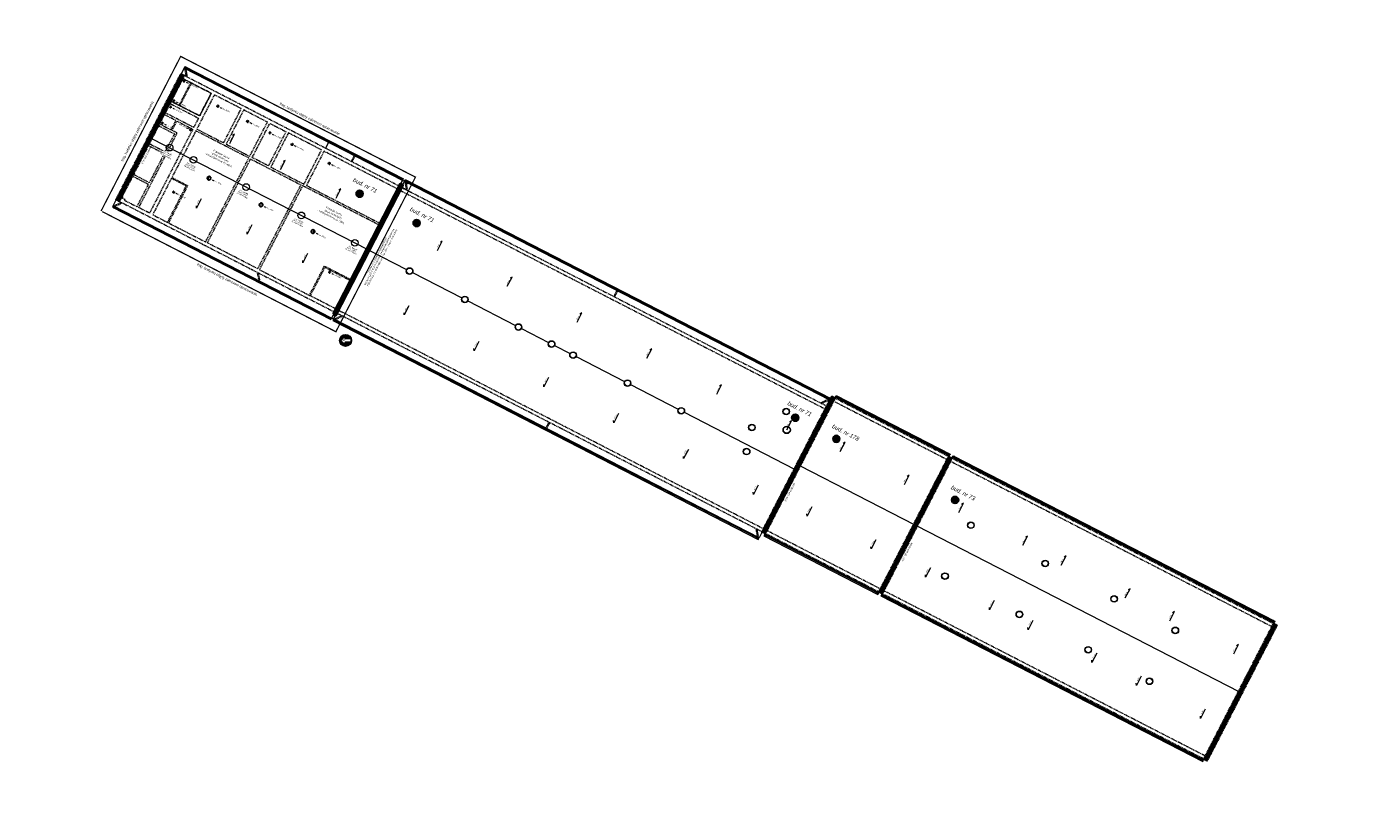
# Model space of a CAD drawing. Header units: centimetres. Extents: x -2715 to 149256, y -10686 to 32152.
# Tile 4 of 5: x 133129 to 149256, y -10686 to -1587. Entities that reach past the tile are written whole.
import ezdxf
from ezdxf import colors
from ezdxf.entities.mleader import LeaderData, LeaderLine
from ezdxf.math import Vec2, Vec3

# ---------------------------------------------------------------- set-up
doc = ezdxf.new("R2010")
doc.units = ezdxf.units.CM
doc.header["$MEASUREMENT"] = 0
for name, pattern in [('1_2', [1.5, 1, -0.5]), ('Dash', [0.6, 0.3, -0.3]), ('Dash 1mm', [0.2, 0.1, -0.1]), ('DASHDOT2', [0.5, 0.25, -0.125, 0, -0.125]), ('HIDDENX2', [19.05, 12.7, -6.35])]:
    doc.linetypes.add(name, pattern=pattern)
for name, color, linetype, lineweight in [('0_ dimensions', 144, 'Continuous', 9), ('0_TXT', 7, 'Continuous', 15), ('1_ hatch', 8, 'Continuous', 9), ('1_ projection', 9, 'HIDDENX2', 5), ('1_ przerywana  S_CONSTRUCTION', 124, 'DASHDOT2', 25), ('1_ view 1', 7, 'Continuous', 15), ('1_ view 2', 9, 'Continuous', 13), ('1_ view 3', 8, 'Continuous', 9), ('AZ___txt', 7, 'Continuous', 25)]:
    doc.layers.add(name, color=color, linetype=linetype, lineweight=lineweight)
for name, color, linetype, lineweight, true_color in [('1_ hatch proj.', 7, 'Continuous', 9, 0x1a8cff), ('1_ wall STRUCT proj.', 7, 'Continuous', 50, 0x1a8cff), ('1_ wall STRUCT-DIV rozbiorka', 7, 'Continuous', 9, 0xff0a0a), ('3_ PPOŻ  opisy', 7, 'Continuous', 18, 0x940000)]:
    doc.layers.add(name, color=color, linetype=linetype, lineweight=lineweight, true_color=true_color)
doc.layers.add('3MS_view 1', color=7, linetype='Continuous')
doc.styles.add('Arial Narrow', font='ARIALN.TTF', dxfattribs={"height": 50})
doc.styles.add('MtXpl_Arial CE', font='arial.ttf')
doc.styles.get("Standard").update_dxf_attribs({"font": 'arial.ttf'})
doc.styles.add('TXT3', font='geniso.shx', dxfattribs={"width": 0.75})
doc.styles.add('TXT_D', font='arial.ttf')
doc.styles.add('Z_40', font='arial.ttf', dxfattribs={"height": 4})
doc.linetypes.add('FENCELINE12B', pattern='A,6,-1.333,[149,AAA.SHX,S=0.25,R=0,X=0,Y=0],-1.333,[149,AAA.SHX,S=0.25,R=0,X=0,Y=0],-1.333', length=9.999)
doc.linetypes.add('Rozbiö˘ka', pattern='A,7,[121,msgB.shx,S=1,R=0,X=0.5,Y=-1.826635],7', length=14)

# ---------------------------------------------------------------- blocks, each defined once
blk = doc.blocks.new('DSADSAFDSF')
h = blk.add_hatch()
h.set_pattern_fill('ANSI31', color=252, scale=0.011, angle=241.3821)
h.set_pattern_definition([(286.3821309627, (-2059230.265795, 9392818.402264), (0.03350711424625, 0.00985032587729), [])])
h.paths.add_polyline_path([(-6.32, -18.18), (-5.51, -18.63), (-5.27, -18.76), (-5.61, -17.84), (-6.57, -18.05)])
h = blk.add_hatch()
h.set_pattern_fill('ANSI31', color=150, scale=0.011, angle=241.3821)
h.set_pattern_definition([(286.3821309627, (-2059228.204727, 9392817.330485), (0.03350711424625, 0.00985032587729), [])])
h.paths.add_polyline_path([(-4.26, -19.26), (-3.45, -19.7), (-3.21, -19.83), (-3.55, -18.91), (-4.51, -19.13)])
h = blk.add_hatch()
h.set_pattern_fill('ANSI31', color=252, scale=0.011, angle=241.3821)
h.set_pattern_definition([(286.3821309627, (-2059226.05418, 9392816.237058), (0.03350711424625, 0.00985032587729), [])])
h.paths.add_polyline_path([(-2.11, -20.35), (-1.3, -20.79), (-1.06, -20.92), (-1.4, -20), (-2.36, -20.22)])
h = blk.add_hatch()
h.set_pattern_fill('ANSI31', color=252, scale=0.011, angle=241.3821)
h.set_pattern_definition([(286.3821309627, (-2059221.03587, 9392813.604935), (0.03350711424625, 0.00985032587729), [])])
h.paths.add_polyline_path([(2.91, -22.98), (3.72, -23.42), (3.96, -23.56), (3.62, -22.63), (2.66, -22.85)])
h = blk.add_hatch()
h.set_pattern_fill('ANSI31', color=252, scale=0.011, angle=241.3821)
h.set_pattern_definition([(286.3821309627, (-2059214.825652, 9392810.359085), (0.03350711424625, 0.00985032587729), [])])
h.paths.add_polyline_path([(9.12, -26.23), (9.93, -26.67), (10.17, -26.8), (9.83, -25.88), (8.87, -26.1)])
h = blk.add_hatch()
h.set_pattern_fill('ANSI31', color=252, scale=0.011, angle=241.3821)
h.set_pattern_definition([(286.3821309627, (-2059208.594228, 9392807.135137), (0.03350711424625, 0.00985032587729), [])])
h.paths.add_polyline_path([(15.35, -29.45), (16.16, -29.89), (16.4, -30.03), (16.06, -29.1), (15.1, -29.32)])
at = {"layer": '3MS_view 1', "ltscale": 2.5, "true_color": 0x0091c2, "transparency": 33554534}
h = blk.add_hatch(dxfattribs=at)
h.set_pattern_fill('ANSI37', color=142, scale=5)
h.set_pattern_definition([(45, (-7503191.3638, -5814523.8303), (-0.44194173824, 0.44194173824), []), (135, (-7503191.3638, -5814523.8303), (-0.44194173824, -0.44194173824), [])])
h.paths.add_polyline_path([(0.06, -0.2), (26.13, -13.76), (18.56, -28.32), (18.47, -28.27), (-7.64, -15.02)])
at = {"linetype": 'Continuous'}
blk.add_lwpolyline([(18.48, -28.79), (18.48, -28.79), (18.26, -28.67), (18.26, -28.67), (26.25, -13.31), (26.25, -13.31), (26.47, -13.43), (26.47, -13.43), (18.48, -28.79)], dxfattribs=at)
at = {"color": 7}
for points in [[(-6.32, -18.18), (-5.51, -18.63), (-5.51, -18.63), (-5.27, -18.76), (-5.61, -17.84), (-6.57, -18.05), (-6.32, -18.18), (-6.32, -18.18)], [(-2.11, -20.35), (-1.3, -20.79), (-1.3, -20.79), (-1.06, -20.92), (-1.4, -20), (-2.36, -20.22), (-2.11, -20.35), (-2.11, -20.35)], [(2.91, -22.98), (3.72, -23.42), (3.72, -23.42), (3.96, -23.56), (3.62, -22.63), (2.66, -22.85), (2.91, -22.98), (2.91, -22.98)], [(9.12, -26.23), (9.93, -26.67), (9.93, -26.67), (10.17, -26.8), (9.83, -25.88), (8.87, -26.1), (9.12, -26.23), (9.12, -26.23)], [(15.35, -29.45), (16.16, -29.89), (16.16, -29.89), (16.4, -30.03), (16.06, -29.1), (15.1, -29.32), (15.35, -29.45), (15.35, -29.45)]]:
    blk.add_lwpolyline(points, dxfattribs=at)
at = {"color": 150}
blk.add_lwpolyline([(-4.26, -19.26), (-3.45, -19.7), (-3.45, -19.7), (-3.21, -19.83), (-3.55, -18.91), (-4.51, -19.13), (-4.26, -19.26), (-4.26, -19.26)], dxfattribs=at)
at = {"layer": '1_ view 1', "linetype": 'Continuous'}
for points in [[(-5.55, -16.26), (-6.09, -17.33), (-4.75, -18.01), (-4.21, -16.93)], [(-4.84, -17.29), (-4.7, -17.02), (-5.32, -16.7), (-5.46, -16.97), (-4.84, -17.29)]]:
    blk.add_lwpolyline(points, dxfattribs=at)
at = {"layer": '1_ view 1', "color": 150, "linetype": 'Continuous'}
blk.add_lwpolyline([(-3.77, -17.16), (-4.31, -18.22), (18.08, -29.59), (18.48, -28.79)], dxfattribs=at)
at = {"layer": '1_ view 1', "color": 150, "linetype": 'Dash', "ltscale": 2}
blk.add_lwpolyline([(18.08, -29.59), (16.82, -32.06), (-5.57, -20.7), (-4.31, -18.22)], dxfattribs=at)
at = {"layer": '3MS_view 1', "color": 142, "true_color": 0x0091c2}
for points, const_width in [([(0.06, -0.2), (26.13, -13.76), (18.56, -28.32), (18.47, -28.27), (-7.64, -15.02)], 0.3), ([(18.76, -28.48), (70.07, -54.52), (77.42, -40.37), (26.38, -13.83)], 0.2), ([(70.24, -54.61), (83.77, -61.47), (91.56, -45.98), (78.17, -39.23)], 0.2), ([(83.95, -61.56), (123.17, -81.43), (131, -66.02), (91.74, -46.07)], 0.2)]:
    blk.add_lwpolyline(points, close=True, dxfattribs=dict(at, const_width=const_width))
at = {"layer": '3MS_view 1', "color": 4, "lineweight": 18}
for points in [[(18.4, -28.41), (-7.85, -15.09), (0, 0), (26.11, -13.58), (26.25, -13.31), (26.47, -13.43), (18.48, -28.79), (18.26, -28.67), (18.4, -28.41), (-7.85, -15.09)], [(18.62, -28.52), (70.11, -54.66), (77.56, -40.33), (26.33, -13.69), (18.62, -28.52)], [(70.11, -54.66), (83.82, -61.6), (91.69, -45.94), (78.13, -39.1), (70.11, -54.66)], [(83.82, -61.6), (123.22, -81.56), (131.13, -65.98), (91.69, -45.94), (83.82, -61.6)]]:
    blk.add_lwpolyline(points, dxfattribs=at)
at = {"layer": '3MS_view 1', "color": 12, "linetype": '1_2', "true_color": 0xcd0000, "const_width": 0.5}
blk.add_lwpolyline([(18.37, -28.73), (26.36, -13.37)], dxfattribs=at)
at = {"layer": '3MS_view 1', "color": 142, "true_color": 0x0091c2, "const_width": 0.3}
blk.add_lwpolyline([(18.47, -28.27), (-7.64, -15.02)], dxfattribs=at)
at = {"color": 12, "true_color": 0xcd0000, "style": 'MtXpl_Arial CE', "width": 0.75}
for s, height, p in [('1', 1.5, (-7.37, -19.97)), ('WG', 1, (-8.38, -20.91)), ('2', 1.5, (-3.09, -22.32)), ('3', 1.5, (1.96, -24.97)), ('4', 1.5, (8.11, -28.18)), ('5', 1.5, (14.26, -31.36))]:
    blk.add_text(s, height=height, rotation=331.5947, dxfattribs=at).set_placement(p)
at = {"color": 150, "style": 'MtXpl_Arial CE', "width": 0.75}
blk.add_text('6*', height=1.5, rotation=331.5947, dxfattribs=at).set_placement((-5.5, -21.09))
blk = doc.blocks.new('strzałka1')
at = {"layer": 'AZ___txt', "lineweight": 9}
h = blk.add_hatch(dxfattribs=at)
h.set_pattern_fill('LINE', color=256, scale=0.4095, style=0)
h.set_pattern_definition([(360, (-1477.2123, -296.4574), (3e-14, 1.3001625), [])])
h.paths.add_polyline_path([(0, 17.1, 0.414214), (-17.1, 0), (0, 17.1, 0.414214)])
h.paths.add_polyline_path([(0, 17.1), (17.1, 0, 0.414214), (0, 17.1)])
h.paths.add_polyline_path([(17.1, 0), (6.1, 0), (6.1, -15.9, 0.309961), (17.1, 0)])
h.paths.add_polyline_path([(-6.1, 0), (-17.1, 0, 0.309961), (-6.1, -15.9), (-6.1, 0)])
at = {"layer": 'AZ___txt'}
for points in [[(-14.1, 1.2), (0, 15.3), (14.1, 1.2), (4.9, 1.2), (4.9, -15.9)], [(-14.1, 1.2), (-4.9, 1.2), (-4.9, -15.9)]]:
    blk.add_lwpolyline(points, dxfattribs=at)
at = {"layer": 'AZ___txt', "lineweight": 13}
blk.add_circle((0, 0), 18, dxfattribs=at)
at = {"layer": 'AZ___txt'}
blk.add_circle((0, 0), 17.1, dxfattribs=at)
at = {"layer": 'AZ___txt', "insert": (-2.5, 8.5), "char_height": 7, "width": 9.456, "attachment_point": 1, "style": 'Z_40'}
blk.add_mtext('N', dxfattribs=at)
blk = doc.blocks.new('SWAFDSF')
at = {"layer": '1_ view 3', "linetype": 'Continuous'}
h = blk.add_hatch(dxfattribs=at)
h.set_pattern_fill('ANSI31', color=256)
h.set_pattern_definition([(45, (-96215.54631, 579.06923), (-0.08838834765, 0.08838834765), [])])
h.paths.add_polyline_path([(0, 0), (0, -12), (2943, -12), (2943, 0)])
at = {"layer": '1_ view 2'}
blk.add_lwpolyline([(0, 0), (0, -12), (2943, -12), (2943, 0), (0, 0)], dxfattribs=at)
blk = doc.blocks.new('TGRFHG')
at = {"layer": '0_TXT', "linetype": 'Dash', "ltscale": 10}
for p, q in [((2292, 6), (2292, -23)), ((2304, 6), (2304, -18)), ((2292, -23), (2292, -80)), ((2304, -18), (2304, -81))]:
    blk.add_line(p, q, dxfattribs=at)
at = {"layer": '0_TXT'}
blk.add_circle((2298, 6), 6.25, dxfattribs=at)
at = {"layer": '0_TXT', "linetype": 'Dash', "ltscale": 10}
blk.add_circle((2298, -80), 6.25, dxfattribs=at)
blk = doc.blocks.new('GVFDRGHBGFH')
at = {"layer": '1_ view 3', "linetype": 'Continuous'}
h = blk.add_hatch(dxfattribs=at)
h.set_pattern_fill('ANSI31', color=256)
h.set_pattern_definition([(45, (-101949.40938, 579.06923), (-0.08838834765, 0.08838834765), [])])
h.paths.add_polyline_path([(-5734, 0), (-5734, -12), (0, -12), (0, 0)])
at = {"layer": '1_ view 2'}
blk.add_lwpolyline([(-5734, 0), (-5734, -12), (0, -12), (0, 0), (-5734, 0)], dxfattribs=at)
blk = doc.blocks.new('FVDG')
at = {"layer": '1_ view 3', "linetype": 'Continuous'}
h = blk.add_hatch(dxfattribs=at)
h.set_pattern_fill('ANSI31', color=256)
h.set_pattern_definition([(45, (-78426.68506, -8749.02243), (-0.08838834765, 0.08838834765), [])])
h.paths.add_polyline_path([(21987, -9328), (23523, -9328), (23523, -9341), (21987, -9341)])
at = {"layer": '1_ view 1'}
for points in [[(23523, -9308), (23523, -9318), (21986, -9318), (21986, -9308), (21986, -9308)], [(21986, -9321), (23523, -9321)], [(21986, -9323), (23523, -9323)]]:
    blk.add_lwpolyline(points, dxfattribs=at)
for centre in [(22008, -9334), (23502, -9334)]:
    blk.add_circle(centre, 6.25, dxfattribs=at)
at = {"layer": '1_ view 2'}
blk.add_lwpolyline([(21987, -9328), (21987, -9341), (23523, -9341), (23523, -9328), (21987, -9328)], dxfattribs=at)
blk = doc.blocks.new('GFDGVFDGBF')
at = {"layer": '1_ view 3', "linetype": 'Continuous'}
h = blk.add_hatch(dxfattribs=at)
h.set_pattern_fill('ANSI31', color=256)
h.set_pattern_definition([(45, (-100413.03914, 559.06923), (-0.08838834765, 0.08838834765), [])])
h.paths.add_polyline_path([(0, -20), (4337, -20), (4337, -32), (0, -32)])
at = {"layer": '1_ view 1'}
for points in [[(4337, 0), (4337, -10), (0, -10), (0, 0), (0, 0)], [(0, -12), (4337, -12)], [(0, -15), (4337, -15)]]:
    blk.add_lwpolyline(points, dxfattribs=at)
for centre in [(21, -26), (2168, -26), (4316, -26)]:
    blk.add_circle(centre, 6.25, dxfattribs=at)
at = {"layer": '1_ view 2'}
blk.add_lwpolyline([(0, -20), (0, -32), (4337, -32), (4337, -20), (0, -20)], dxfattribs=at)
blk = doc.blocks.new('KOND')
at = {"linetype": 'ByBlock', "true_color": 0xfafafa}
h = blk.add_hatch(color=7, dxfattribs=at)
h.dxf.hatch_style = 1
h.paths.add_polyline_path([(1, 0, 1), (-1, 0, 1), (1, 0, 1)])
at = {"layer": '3MS_view 1'}
for radius in [1.1, 1]:
    blk.add_circle((0, 0), radius, dxfattribs=at)
at = {"color": 1, "insert": (-0.14, 0.59, 10.12), "char_height": 1.1, "width": 0.1414, "attachment_point": 1}
blk.add_mtext('{\\fArial|b0|i1|c238|p34;I}', dxfattribs=at)
blk = doc.blocks.new('hgfhgjgjj')
at = {"layer": '1_ przerywana  S_CONSTRUCTION', "color": 0, "linetype": 'Dash', "ltscale": 20}
blk.add_lwpolyline([(-15, -13), (15, 13)], dxfattribs=at)
for radius in [23, 20]:
    blk.add_circle((0, 0), radius, dxfattribs=at)
at = {"layer": '0_TXT', "color": 0}
ml = blk.add_multileader_mtext('Standard', dxfattribs=at)
ml.set_content('{\\fArial Narrow|b0|i0|c238|p34;\\H83.333333x;\\C0;graw. %%C400\\fArial|b0|i0|c238|p34;\\H0.012x; }', color=150)
ml.set_leader_properties()
ml.build(insert=Vec2(0, 0))
ml.multileader.update_dxf_attribs({"dogleg_length": 0.36, "arrow_head_size": 10})
ctx = ml.context
ctx.base_point, ctx.char_height, ctx.arrow_head_size, ctx.landing_gap_size, ctx.plane_origin = Vec3(62, 0), 0.18, 10, 0.09, Vec3(32, 0)
notes = []
notes.append((ctx, [(0, (1, 1, 0), (62, 0), (1, 0), 0.36, [(0, [(32, 0)], 0, [])])]))
ctx.mtext.insert, ctx.mtext.flow_direction = Vec3(62, 10), 5
for ctx, leaders in notes:
    for number, flags, end, landing, length, lines in leaders:
        leader = LeaderData()
        leader.index, (leader.has_last_leader_line, leader.has_dogleg_vector, leader.attachment_direction) = number, flags
        leader.last_leader_point, leader.dogleg_vector, leader.dogleg_length = Vec3(end), Vec3(landing), length
        for number, points, colour, breaks in lines:
            line = LeaderLine()
            line.index, line.vertices, line.color, line.breaks = number, Vec3.list(points), colors.encode_raw_color(colour), breaks
            leader.lines.append(line)
        ctx.leaders.append(leader)
blk = doc.blocks.new('frgfdhgfhgf')
at = {"layer": '1_ przerywana  S_CONSTRUCTION', "color": 0, "linetype": 'Dash', "ltscale": 20}
blk.add_lwpolyline([(-6, -5), (6, 5)], dxfattribs=at)
at = {"layer": '1_ przerywana  S_CONSTRUCTION', "color": 0, "linetype": 'Dash', "ltscale": 10}
for radius in [10.5, 8]:
    blk.add_circle((0, 0), radius, dxfattribs=at)
at = {"layer": '0_TXT', "color": 0}
ml = blk.add_multileader_mtext('Standard', dxfattribs=at)
ml.set_content('{\\fArial Narrow|b0|i0|c238|p34;\\H83.333333x;\\C0;graw. %%C160}', color=150)
ml.set_leader_properties()
ml.build(insert=Vec2(0, 0))
ml.multileader.update_dxf_attribs({"dogleg_length": 0.36, "arrow_head_size": 10})
ctx = ml.context
ctx.base_point, ctx.char_height, ctx.arrow_head_size, ctx.landing_gap_size, ctx.plane_origin = Vec3(48, 0), 0.18, 10, 0.09, Vec3(19, 0)
notes = []
notes.append((ctx, [(0, (1, 1, 0), (48, 0), (1, 0), 0.36, [(0, [(19, 0)], 0, [])])]))
ctx.mtext.insert, ctx.mtext.flow_direction = Vec3(48, 10), 5
for ctx, leaders in notes:
    for number, flags, end, landing, length, lines in leaders:
        leader = LeaderData()
        leader.index, (leader.has_last_leader_line, leader.has_dogleg_vector, leader.attachment_direction) = number, flags
        leader.last_leader_point, leader.dogleg_vector, leader.dogleg_length = Vec3(end), Vec3(landing), length
        for number, points, colour, breaks in lines:
            line = LeaderLine()
            line.index, line.vertices, line.color, line.breaks = number, Vec3.list(points), colors.encode_raw_color(colour), breaks
            leader.lines.append(line)
        ctx.leaders.append(leader)
blk = doc.blocks.new('gfdhgfhgfhjgjh')
at = {"layer": '1_ przerywana  S_CONSTRUCTION', "color": 0, "linetype": 'Dash', "ltscale": 20}
blk.add_lwpolyline([(-6, -5), (6, 5)], dxfattribs=at)
at = {"layer": '1_ przerywana  S_CONSTRUCTION', "color": 0, "linetype": 'Dash', "ltscale": 10}
for radius in [12.5, 10]:
    blk.add_circle((0, 0), radius, dxfattribs=at)
at = {"layer": '0_TXT', "color": 0}
ml = blk.add_multileader_mtext('Standard', dxfattribs=at)
ml.set_content('{\\fArial Narrow|b0|i0|c238|p34;\\H83.333333x;\\C0;graw. %%C200}', color=150)
ml.set_leader_properties()
ml.build(insert=Vec2(0, 0))
ml.multileader.update_dxf_attribs({"dogleg_length": 0.36, "arrow_head_size": 10})
ctx = ml.context
ctx.base_point, ctx.char_height, ctx.arrow_head_size, ctx.landing_gap_size, ctx.plane_origin = Vec3(48, 0), 0.18, 10, 0.09, Vec3(19, 0)
notes = []
notes.append((ctx, [(0, (1, 1, 0), (48, 0), (1, 0), 0.36, [(0, [(19, 0)], 0, [])])]))
ctx.mtext.insert, ctx.mtext.flow_direction = Vec3(48, 10), 5
for ctx, leaders in notes:
    for number, flags, end, landing, length, lines in leaders:
        leader = LeaderData()
        leader.index, (leader.has_last_leader_line, leader.has_dogleg_vector, leader.attachment_direction) = number, flags
        leader.last_leader_point, leader.dogleg_vector, leader.dogleg_length = Vec3(end), Vec3(landing), length
        for number, points, colour, breaks in lines:
            line = LeaderLine()
            line.index, line.vertices, line.color, line.breaks = number, Vec3.list(points), colors.encode_raw_color(colour), breaks
            leader.lines.append(line)
        ctx.leaders.append(leader)
blk = doc.blocks.new('vfgdgfdghfh')
at = {"layer": '1_ przerywana  S_CONSTRUCTION', "color": 0, "linetype": 'Dash', "ltscale": 20}
blk.add_lwpolyline([(-5, -4), (5, 4)], dxfattribs=at)
at = {"layer": '1_ przerywana  S_CONSTRUCTION', "color": 0, "linetype": 'Dash', "ltscale": 10}
for radius in [9.25, 6.25]:
    blk.add_circle((0, 0), radius, dxfattribs=at)
at = {"layer": '0_TXT', "color": 0}
ml = blk.add_multileader_mtext('Standard', dxfattribs=at)
ml.set_content('{\\fArial Narrow|b0|i0|c238|p34;\\H83.333333x;\\C0;graw. %%C125}', color=150)
ml.set_leader_properties()
ml.build(insert=Vec2(0, 0))
ml.multileader.update_dxf_attribs({"dogleg_length": 0.36, "arrow_head_size": 10})
ctx = ml.context
ctx.base_point, ctx.char_height, ctx.arrow_head_size, ctx.landing_gap_size, ctx.plane_origin = Vec3(48, 0), 0.18, 10, 0.09, Vec3(19, 0)
notes = []
notes.append((ctx, [(0, (1, 1, 0), (48, 0), (1, 0), 0.36, [(0, [(19, 0)], 0, [])])]))
ctx.mtext.insert, ctx.mtext.flow_direction = Vec3(48, 10), 5
for ctx, leaders in notes:
    for number, flags, end, landing, length, lines in leaders:
        leader = LeaderData()
        leader.index, (leader.has_last_leader_line, leader.has_dogleg_vector, leader.attachment_direction) = number, flags
        leader.last_leader_point, leader.dogleg_vector, leader.dogleg_length = Vec3(end), Vec3(landing), length
        for number, points, colour, breaks in lines:
            line = LeaderLine()
            line.index, line.vertices, line.color, line.breaks = number, Vec3.list(points), colors.encode_raw_color(colour), breaks
            leader.lines.append(line)
        ctx.leaders.append(leader)
blk = doc.blocks.new('bvnbvn')
at = {"layer": '1_ przerywana  S_CONSTRUCTION', "color": 0, "linetype": 'Dash', "ltscale": 20}
blk.add_lwpolyline([(-25, -24), (-15, -16)], dxfattribs=at)
at = {"layer": '1_ przerywana  S_CONSTRUCTION', "color": 0, "linetype": 'Dash', "ltscale": 10}
for radius in [9.25, 6.25]:
    blk.add_circle((-20, -20), radius, dxfattribs=at)
at = {"layer": '0_TXT', "color": 0}
ml = blk.add_multileader_mtext('Standard', dxfattribs=at)
ml.set_content('{\\fArial Narrow|b0|i0|c238|p34;\\H83.333333x;\\C0;graw. %%C125}', color=150)
ml.set_leader_properties()
ml.build(insert=Vec2(0, 0))
ml.multileader.update_dxf_attribs({"dogleg_length": 0.36, "arrow_head_size": 10})
ctx = ml.context
ctx.base_point, ctx.char_height, ctx.arrow_head_size, ctx.landing_gap_size, ctx.plane_origin = Vec3(-156, -20), 0.18, 10, 0.09, Vec3(-39, -20)
ctx.text_align_type = 2
notes = []
notes.append((ctx, [(0, (1, 1, 0), (-68, -20), (-1, 0), 0.36, [(0, [(-39, -20)], 0, [])])]))
ctx.mtext.insert, ctx.mtext.alignment, ctx.mtext.flow_direction = Vec3(-68, -10), 3, 5
for ctx, leaders in notes:
    for number, flags, end, landing, length, lines in leaders:
        leader = LeaderData()
        leader.index, (leader.has_last_leader_line, leader.has_dogleg_vector, leader.attachment_direction) = number, flags
        leader.last_leader_point, leader.dogleg_vector, leader.dogleg_length = Vec3(end), Vec3(landing), length
        for number, points, colour, breaks in lines:
            line = LeaderLine()
            line.index, line.vertices, line.color, line.breaks = number, Vec3.list(points), colors.encode_raw_color(colour), breaks
            leader.lines.append(line)
        ctx.leaders.append(leader)
blk = doc.blocks.new('hbgfhgfjg')
at = {"layer": '1_ przerywana  S_CONSTRUCTION', "color": 0, "linetype": 'Dash', "ltscale": 20}
blk.add_lwpolyline([(-5, -4), (5, 4)], dxfattribs=at)
at = {"layer": '1_ przerywana  S_CONSTRUCTION', "color": 0, "linetype": 'Dash', "ltscale": 10}
for radius in [9.25, 6.25]:
    blk.add_circle((0, 0), radius, dxfattribs=at)
at = {"layer": '0_TXT', "color": 0}
ml = blk.add_multileader_mtext('Standard', dxfattribs=at)
ml.set_content('{\\fArial Narrow|b0|i0|c238|p34;\\H83.333333x;\\C0;graw. %%C125\\Pwspomag. mech.}', color=150)
ml.set_leader_properties()
ml.build(insert=Vec2(0, 0))
ml.multileader.update_dxf_attribs({"dogleg_length": 0.36, "arrow_head_size": 10})
ctx = ml.context
ctx.base_point, ctx.char_height, ctx.arrow_head_size, ctx.landing_gap_size, ctx.plane_origin = Vec3(48, 0), 0.18, 10, 0.09, Vec3(19, 0)
notes = []
notes.append((ctx, [(0, (1, 1, 0), (48, 0), (1, 0), 0.36, [(0, [(19, 0)], 0, [])])]))
ctx.mtext.insert, ctx.mtext.flow_direction = Vec3(48, 10), 5
for ctx, leaders in notes:
    for number, flags, end, landing, length, lines in leaders:
        leader = LeaderData()
        leader.index, (leader.has_last_leader_line, leader.has_dogleg_vector, leader.attachment_direction) = number, flags
        leader.last_leader_point, leader.dogleg_vector, leader.dogleg_length = Vec3(end), Vec3(landing), length
        for number, points, colour, breaks in lines:
            line = LeaderLine()
            line.index, line.vertices, line.color, line.breaks = number, Vec3.list(points), colors.encode_raw_color(colour), breaks
            leader.lines.append(line)
        ctx.leaders.append(leader)
blk = doc.blocks.new('gfdrgvfdbgf')
at = {"layer": '1_ hatch'}
h = blk.add_hatch(dxfattribs=at)
h.set_pattern_fill('ANSI31', color=256, scale=10, angle=270)
h.set_pattern_definition([(45, (-80789.5663, 2078.1007), (-0.883883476, 0.883883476), [])])
h.paths.add_polyline_path([(8702, -1656), (8662, -1656), (8662, 170), (8702, 170)])
h = blk.add_hatch(dxfattribs=at)
h.set_pattern_fill('ANSI31', color=256, scale=10, angle=270)
h.set_pattern_definition([(45, (-79213.1961, 2078.1007), (-0.883883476, 0.883883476), [])])
h.paths.add_polyline_path([(10278, -1656), (10238, -1656), (10238, 170), (10278, 170)])
h = blk.add_hatch(dxfattribs=at)
h.set_pattern_fill('ANSI31', color=256, scale=10, angle=270)
h.set_pattern_definition([(45, (-74836.6455, 2078.1007), (-0.883883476, 0.883883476), [])])
h.paths.add_polyline_path([(14655, -1656), (14615, -1656), (14615, 170), (14655, 170)])
h = blk.add_hatch(dxfattribs=at)
h.set_pattern_fill('ANSI31', color=256, scale=10, angle=270)
h.set_pattern_definition([(45, (-89491.4294, 1948.1007), (-0.883883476, 0.883883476), [])])
h.paths.add_polyline_path([(0, -1656), (-40, -1656), (-40, 40), (0, 40)])
at = {"layer": '1_ hatch proj.'}
h = blk.add_hatch(dxfattribs=at)
h.set_pattern_fill('ANSI31', color=256, scale=30)
h.set_pattern_definition([(45, (-182009.7164, 206.2164), (-2.65165043, 2.65165043), [])])
h.paths.add_polyline_path([(2903, -1686), (2903, 70), (2928, 70), (2928, -1686)])
at = {"color": 8, "linetype": 'Dash 1mm', "ltscale": 200, "true_color": 0x7d7d7d, "const_width": 15}
blk.add_lwpolyline([(-140, -1859), (-140, 225), (3023, 225), (3023, -1859), (-125, -1859)], dxfattribs=at)
at = {"layer": '0_ dimensions'}
for points in [[(861, -435), (861, -310), (848, -334)], [(1544, -435), (1544, -310), (1530, -334)], [(2294, -435), (2294, -310), (2280, -334)], [(3659, -435), (3659, -310), (3646, -334)], [(4600, -435), (4600, -310), (4586, -334)], [(5541, -435), (5541, -310), (5527, -334)], [(6482, -435), (6482, -310), (6468, -334)], [(7423, -435), (7423, -310), (7409, -334)], [(8364, -435), (8364, -310), (8350, -334)], [(9053, -370), (9053, -245), (9040, -269)], [(9916, -370), (9916, -245), (9902, -269)], [(10650, -370), (10650, -245), (10636, -269)], [(11512, -370), (11512, -245), (11498, -269)], [(12030, -370), (12030, -245), (12016, -269)], [(12892, -370), (12892, -245), (12879, -269)], [(13491, -370), (13491, -245), (13477, -269)], [(14354, -370), (14354, -245), (14340, -269)], [(9053, -1116), (9053, -1241), (9040, -1217)], [(9916, -1116), (9916, -1241), (9902, -1217)], [(10650, -1116), (10650, -1241), (10636, -1217)], [(11512, -1116), (11512, -1241), (11498, -1217)], [(12030, -1116), (12030, -1241), (12016, -1217)], [(12892, -1116), (12892, -1241), (12879, -1217)], [(13491, -1116), (13491, -1241), (13477, -1217)], [(14354, -1116), (14354, -1241), (14340, -1217)], [(861, -1181), (861, -1306), (848, -1282)], [(1544, -1181), (1544, -1306), (1530, -1282)], [(2294, -1181), (2294, -1306), (2280, -1282)], [(3659, -1181), (3659, -1306), (3646, -1282)], [(4600, -1181), (4600, -1306), (4586, -1282)], [(5541, -1181), (5541, -1306), (5527, -1282)], [(6482, -1181), (6482, -1306), (6468, -1282)], [(7423, -1181), (7423, -1306), (7409, -1282)], [(8364, -1181), (8364, -1306), (8350, -1282)]]:
    blk.add_lwpolyline(points, dxfattribs=at)
at = {"layer": '0_TXT', "linetype": 'Dash', "ltscale": 10}
for points in [[(-25, 136), (-25, 107), (23, 46)], [(-12, 136), (-12, 112), (34, 52)], [(2943, 136), (2943, 107), (2991, 46)], [(2956, 136), (2956, 112), (3002, 52)], [(5789, 136), (5789, 50), (5789, 50)], [(5801, 136), (5801, 50), (5801, 50)], [(8635, 136), (8635, 112), (8588, 52)], [(8647, 136), (8647, 107), (8599, 46)], [(-25, -1752), (-25, -1723), (23, -1662)], [(-12, -1752), (-12, -1728), (34, -1668)], [(1916, -1752), (1916, -1728), (1870, -1668)], [(1929, -1752), (1929, -1723), (1881, -1662)], [(2943, -1752), (2943, -1723), (2991, -1662)], [(2956, -1752), (2956, -1728), (3002, -1668)], [(5789, -1752), (5789, -1666), (5789, -1666)], [(5801, -1752), (5801, -1666), (5801, -1666)], [(8635, -1752), (8635, -1728), (8588, -1668)], [(8647, -1752), (8647, -1723), (8599, -1662)]]:
    blk.add_lwpolyline(points, dxfattribs=at)
at = {"layer": '0_TXT'}
blk.add_lwpolyline([(-25, -1746), (-12, -1746)], dxfattribs=at)
for centre in [(-19, 136), (2949, 136), (5795, 136), (8641, 136), (-19, -1752), (1923, -1752), (2949, -1752), (5795, -1752), (8641, -1752)]:
    blk.add_circle(centre, 6.25, dxfattribs=at)
at = {"layer": '0_TXT', "linetype": 'Dash', "ltscale": 10}
for centre in [(28, 50), (2996, 50), (5795, 50), (8594, 50), (28, -1666), (1876, -1666), (2996, -1666), (5795, -1666), (8594, -1666)]:
    blk.add_circle(centre, 6.25, dxfattribs=at)
at = {"layer": '1_ projection'}
for points in [[(8707, -1661), (8657, -1661), (8657, 175), (8707, 175)], [(10283, -1661), (10233, -1661), (10233, 175), (10283, 175)], [(14660, -1661), (14610, -1661), (14610, 175), (14660, 175)], [(5, -1661), (-45, -1661), (-45, 45), (5, 45)], [(8702, -1616), (8702, 130), (10238, 130), (10238, -1616)], [(2928, 0), (8662, 0), (8662, -1616), (2928, -1616)]]:
    blk.add_lwpolyline(points, close=True, dxfattribs=at)
for points in [[(8702, -1656), (8702, 170), (10238, 170), (10238, -1656), (8702, -1656)], [(10238, 170), (14655, 170), (14655, -1656), (10238, -1656), (10238, 94)], [(3004, 40), (2928, 40), (2928, 70), (2903, 70), (2903, 40), (0, 40)], [(2928, 40), (8702, 40), (8702, -1656), (2928, -1656), (2928, 40)], [(10278, 130), (14615, 130), (14615, -1616), (10278, -1616), (10278, 130)], [(2971, 0), (2928, 0)], [(0, -1656), (0, -1656), (2903, -1656), (2903, -1686), (2928, -1686), (2928, -1656), (2959, -1656)], [(2928, -1616), (2943, -1616), (2992, -1616)]]:
    blk.add_lwpolyline(points, dxfattribs=at)
at = {"layer": '1_ projection', "color": 251}
for points in [[(0, -305), (388, -305), (388, 0), (0, 0)], [(110, -305), (0, -305), (0, 0), (110, 0)], [(430, -461), (792, -461), (792, 0), (430, 0)], [(825, -461), (1144, -461), (1144, 0), (825, 0)], [(1394, -461), (1177, -461), (1177, 0), (1394, 0)], [(1427, -461), (1874, -461), (1874, 0), (1427, 0)], [(1907, -461), (2928, -461), (2928, 0), (1907, 0)]]:
    blk.add_lwpolyline(points, close=True, dxfattribs=at)
for points in [[(388, -305), (122, -305), (122, 0), (388, 0), (388, -305)], [(-4, -461), (-4, -335), (388, -335), (388, -461), (-4, -461)], [(-4, -461), (-4, -335), (388, -335), (388, -461), (-4, -461)], [(162, -610), (162, -485), (0, -485), (0, -610), (162, -610)], [(218, -863), (210, -863), (210, -879), (0, -879), (0, -635), (218, -635), (218, -863)], [(388, -1616), (243, -1616), (243, -610), (174, -610), (174, -485), (388, -485), (388, -1616)], [(430, -485), (430, -1114), (642, -1114), (642, -1616), (1143, -1616), (1143, -485), (430, -485)], [(1167, -1616), (1167, -485), (1844, -485), (1844, -1616), (1167, -1616)], [(1868, -485), (1868, -1616), (2542, -1616), (2542, -1221), (2903, -1221), (2903, -485), (1868, -485)], [(218, -1293), (0, -1293), (0, -901), (210, -901), (210, -918), (218, -918), (218, -1293)], [(430, -1616), (630, -1616), (630, -1126), (430, -1126), (430, -1616)], [(2554, -1616), (2554, -1233), (2903, -1233), (2903, -1616), (2554, -1616)], [(0, -1317), (0, -1594), (15, -1594), (15, -1604), (50, -1604), (50, -1616), (219, -1616), (219, -1317), (0, -1317)]]:
    blk.add_lwpolyline(points, dxfattribs=at)
at = {"layer": '1_ przerywana  S_CONSTRUCTION', "color": 99, "linetype": 'Dash', "ltscale": 20, "true_color": 0x1d5d29}
blk.add_lwpolyline([(24, -25), (36, -14)], dxfattribs=at)
at = {"layer": '1_ przerywana  S_CONSTRUCTION', "color": 99, "linetype": 'Dash', "ltscale": 10, "true_color": 0x1d5d29}
for radius in [10.5, 8]:
    blk.add_circle((30, -19), radius, dxfattribs=at)
at = {"layer": '1_ view 1'}
for points in [[(8702, -1656), (8662, -1656), (8662, 170), (8702, 170), (8702, -1656)], [(10278, -1656), (10238, -1656), (10238, 170), (10278, 170), (10278, -1656)], [(14655, -1656), (14615, -1656), (14615, 170), (14655, 170), (14655, -1656)], [(-40, 125), (2903, 125)], [(-40, 122), (2903, 122)], [(2903, 40), (2903, 120), (-40, 120), (-40, 40), (0, 40)], [(0, -1656), (-40, -1656), (-40, 40), (0, 40), (0, -1656)], [(2983, 125), (2928, 125)], [(2928, 125), (8662, 125)], [(2928, 122), (8662, 122)], [(2983, 122), (2928, 122)], [(2928, 40), (2928, 120), (2983, 120)], [(8662, 40), (8662, 120), (2928, 120), (2928, 40), (2968, 40)], [(8702, -743), (10238, -743)], [(10278, -743), (14615, -743)], [(0, -808), (2903, -808)], [(2928, -808), (3436, -808)], [(3516, -808), (4180, -808)], [(4260, -808), (4902, -808)], [(4982, -808), (5349, -808)], [(5429, -808), (5638, -808)], [(5718, -808), (6372, -808)], [(6452, -808), (7096, -808)], [(7176, -808), (8662, -808)], [(2903, -1656), (2903, -1736), (-40, -1736), (-40, -1656), (0, -1656)], [(-40, -1739), (2903, -1739)], [(-40, -1741), (2903, -1741)], [(2928, -1656), (2928, -1736), (2975, -1736)], [(8662, -1656), (8662, -1736), (2928, -1736), (2928, -1656), (2968, -1656)], [(2975, -1739), (2928, -1739)], [(2928, -1739), (8662, -1739)], [(2975, -1741), (2928, -1741)], [(2928, -1741), (8662, -1741)]]:
    blk.add_lwpolyline(points, dxfattribs=at)
at = {"layer": '1_ view 1', "linetype": 'FENCELINE12B', "ltscale": 5}
blk.add_lwpolyline([(1906, 125), (1906, 30)], dxfattribs=at)
at = {"layer": '1_ view 1', "color": 150, "linetype": 'FENCELINE12B', "ltscale": 2}
blk.add_lwpolyline([(2898, -1646), (2898, -1684)], dxfattribs=at)
at = {"layer": '1_ view 1'}
for centre, radius in [((8258, -241), 40), ((8258, -241), 36), ((8364, -435), 44), ((8364, -435), 40), ((10849, -441), 40), ((10849, -441), 36), ((11850, -441), 40), ((11850, -441), 36), ((12778, -441), 40), ((12778, -441), 36), ((13603, -441), 40), ((13603, -441), 36), ((7980, -599), 40), ((7980, -599), 36), ((3476, -808), 40), ((3476, -808), 36), ((4220, -808), 40), ((4220, -808), 36), ((4942, -808), 40), ((4942, -808), 36), ((5389, -808), 40), ((5389, -808), 36), ((5678, -808), 40), ((5678, -808), 36), ((6412, -808), 40), ((6412, -808), 36), ((7136, -808), 40), ((7136, -808), 36), ((8056, -885), 40), ((8056, -885), 36), ((10852, -1125), 40), ((10852, -1125), 36), ((11854, -1125), 40), ((11854, -1125), 36), ((12782, -1125), 40), ((12782, -1125), 36), ((13607, -1125), 40), ((13607, -1125), 36)]:
    blk.add_circle(centre, radius, dxfattribs=at)
at = {"layer": '1_ wall STRUCT proj.'}
blk.add_lwpolyline([(2903, -1686), (2903, 70), (2928, 70), (2928, -1686), (2903, -1686)], dxfattribs=at)
at = {"layer": '1_ wall STRUCT-DIV rozbiorka', "linetype": 'Rozbiö˘ka'}
for points in [[(2928, 120), (2903, 120), (2903, 70), (2928, 70), (2928, 120)], [(2928, -1686), (2903, -1686), (2903, -1736), (2928, -1736), (2928, -1686)]]:
    blk.add_lwpolyline(points, dxfattribs=at)
at = {"layer": '1_ wall STRUCT-DIV rozbiorka', "linetype": 'Rozbiö˘ka', "lineweight": 9, "ltscale": 2.5}
for centre in [(243, -808), (563, -808), (1275, -808), (2017, -808), (2739, -808)]:
    blk.add_circle(centre, 40, dxfattribs=at)
at = {"layer": '0_TXT', "xscale": -1, "rotation": 180}
blk.add_blockref('SWAFDSF', (-40, 130), dxfattribs=at)
at = {"layer": '0_TXT'}
for name, p in [('TGRFHG', (-40, 130)), ('gfdhgfhgfhjgjh', (530, -102)), ('gfdhgfhgfhjgjh', (930, -102)), ('frgfdhgfhgf', (1230, -102)), ('gfdhgfhgfhjgjh', (1530, -102)), ('gfdhgfhgfhjgjh', (2030, -102)), ('hbgfhgfjg', (30, -284)), ('vfgdgfdghfh', (30, -370)), ('frgfdhgfhgf', (30, -585)), ('bvnbvn', (388, -485)), ('frgfdhgfhgf', (530, -1260)), ('frgfdhgfhgf', (2630, -1260)), ('SWAFDSF', (-40, -1746))]:
    blk.add_blockref(name, p, dxfattribs=at)
at = {"layer": '1_ view 1', "xscale": -1, "rotation": 180}
for name, p in [('FVDG', (-13284, -9138)), ('GFDGVFDGBF', (10278, 170)), ('GVFDRGHBGFH', (8662, 130))]:
    blk.add_blockref(name, p, dxfattribs=at)
at = {"layer": '1_ view 1', "linetype": 'Continuous', "xscale": 39.06250000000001, "yscale": 39.0625, "zscale": 39.0625}
for p in [(2519, -258), (3287, -258), (8388, -258), (8942, -258), (10542, -258)]:
    blk.add_blockref('KOND', p, dxfattribs=at)
at = {"layer": '1_ view 1'}
for name, p in [('hgfhgjgjj', (830, -917)), ('hgfhgjgjj', (1530, -917)), ('hgfhgjgjj', (2230, -917)), ('GVFDRGHBGFH', (8662, -1746)), ('FVDG', (-13284, 7652)), ('GFDGVFDGBF', (10278, -1656))]:
    blk.add_blockref(name, p, dxfattribs=at)
at = {"layer": 'AZ___txt', "xscale": 3.999999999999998, "yscale": 3.999999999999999, "zscale": 3.999999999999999, "rotation": 120.690913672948}
blk.add_blockref('strzałka1', (3174, -1898), dxfattribs=at)
at = {"char_height": 30, "width": 703.73, "attachment_point": 1, "style": 'Arial Narrow'}
for insert in [(1175, 283), (1175, -1883)]:
    blk.add_mtext('frag. budynku objęty zakresem opracowania', dxfattribs=dict(at, insert=insert))
at = {"attachment_point": 1, "rotation": 90}
for s, insert, char_height, width, style in [('frag. budynku objęty zakresem opracowania', (-207, -1213), 30, 703.73, 'Arial Narrow'), ('DALSZA CZĘŚC BUDYNKU POZA ZAKRESEM OPRACOWANIA', (3067, -1201), 18.45, 765.14, 'TXT_D'), ('ISTN. OGNIOMUREK', (29, -1135), 18.45, 260.91, 'TXT_D'), ('ISTN. OGNIOMUREK', (8731, -1201), 18.45, 260.91, 'TXT_D'), ('ISTN. OGNIOMUREK', (10307, -1201), 18.45, 260.91, 'TXT_D')]:
    blk.add_mtext(s, dxfattribs=dict(at, insert=insert, char_height=char_height, width=width, style=style))
at = {"layer": '0_TXT', "char_height": 50, "attachment_point": 1}
for s, insert, width in [('{\\fArial|b0|i1|c238|p34;bud. nr 71}', (2375, -114), 339.19), ('{\\fArial|b0|i1|c238|p34;bud. nr 71}', (3143, -114), 339.19), ('{\\fArial|b0|i1|c238|p34;bud. nr 71}', (8229, -114), 339.19), ('{\\fArial|b0|i1|c238|p34;bud. nr 178}', (8830, -114), 506.36), ('{\\fArial|b0|i1|c238|p34;bud. nr 73}', (10432, -114), 339.19)]:
    blk.add_mtext(s, dxfattribs=dict(at, insert=insert, width=width))
at = {"layer": '0_TXT', "char_height": 20, "width": 73.74, "line_spacing_factor": 0.814815, "style": 'TXT3'}
for insert, attachment_point, rotation in [((9029, -347), 9, 269.9627), ((9891, -347), 9, 269.9627), ((10625, -347), 9, 269.9627), ((11488, -347), 9, 269.9627), ((12005, -347), 9, 269.9627), ((12868, -347), 9, 269.9627), ((13466, -347), 9, 269.9627), ((14329, -347), 9, 269.9627), ((837, -412), 9, 269.9627), ((1519, -412), 9, 269.9627), ((2269, -412), 9, 269.9627), ((3635, -412), 9, 269.9627), ((4576, -412), 9, 269.9627), ((5516, -412), 9, 269.9627), ((6457, -412), 9, 269.9627), ((7398, -412), 9, 269.9627), ((8339, -412), 9, 269.9627), ((837, -1204), 3, 90.0373), ((1519, -1204), 3, 90.0373), ((2269, -1204), 3, 90.0373), ((3635, -1204), 3, 90.0373), ((4576, -1204), 3, 90.0373), ((5516, -1204), 3, 90.0373), ((6457, -1204), 3, 90.0373), ((7398, -1204), 3, 90.0373), ((8339, -1204), 3, 90.0373), ((9029, -1139), 3, 90.0373), ((9891, -1139), 3, 90.0373), ((10625, -1139), 3, 90.0373), ((11488, -1139), 3, 90.0373), ((12005, -1139), 3, 90.0373), ((12868, -1139), 3, 90.0373), ((13466, -1139), 3, 90.0373), ((14329, -1139), 3, 90.0373)]:
    blk.add_mtext('{\\fSimSun|b0|i0|c134|p32;≈}1st ', dxfattribs=dict(at, insert=insert, attachment_point=attachment_point, rotation=rotation))
at = {"layer": '3_ PPOŻ  opisy', "char_height": 18.45, "width": 765.14, "attachment_point": 1, "rotation": 90, "style": 'TXT_D'}
for s, insert in [('\\pxqc;POZOSTAŁA CZ. BUDYNKU pom. PM , 500 < (Qd) < 1000 MJ/m2', (3101, -1201)), ('\\pxqc;ŚCIANA WYDZIELENIA POŻAROWEGO', (3036, -1201))]:
    blk.add_mtext(s, dxfattribs=dict(at, insert=insert))
at = {"layer": '3_ PPOŻ  opisy', "char_height": 18.45, "width": 334.05, "attachment_point": 1, "style": 'TXT_D'}
for insert in [(664, -584), (2175, -572)]:
    blk.add_mtext('\\pxqc;{\\fArial Narrow|b0|i0|c238|p34;\\H1.230769x;\\C1;\\c255;Pokrycie dachu \\P- papa na betonie \\P- zabezpieczenie do NRO. }', dxfattribs=dict(at, insert=insert))
at = {"layer": '0_TXT', "color": 99, "true_color": 0x1d5d29}
ml = blk.add_multileader_mtext('Standard', dxfattribs=at)
ml.set_content('{\\fArial Narrow|b0|i0|c238|p34;\\H83.333333x;\\C119;\\c3761700;wyw.kan.%%C160}', color=150)
ml.set_leader_properties()
ml.build(insert=Vec2(0, 0))
ml.multileader.update_dxf_attribs({"dogleg_length": 0.36, "arrow_head_size": 10})
ctx = ml.context
ctx.base_point, ctx.char_height, ctx.arrow_head_size, ctx.landing_gap_size, ctx.plane_origin = Vec3(78, -19), 0.18, 10, 0.09, Vec3(49, -19)
notes = []
notes.append((ctx, [(0, (1, 1, 0), (78, -19), (1, 0), 0.36, [(0, [(49, -19)], 0, [])])]))
ctx.mtext.insert, ctx.mtext.flow_direction = Vec3(78, -9), 5
for ctx, leaders in notes:
    for number, flags, end, landing, length, lines in leaders:
        leader = LeaderData()
        leader.index, (leader.has_last_leader_line, leader.has_dogleg_vector, leader.attachment_direction) = number, flags
        leader.last_leader_point, leader.dogleg_vector, leader.dogleg_length = Vec3(end), Vec3(landing), length
        for number, points, colour, breaks in lines:
            line = LeaderLine()
            line.index, line.vertices, line.color, line.breaks = number, Vec3.list(points), colors.encode_raw_color(colour), breaks
            leader.lines.append(line)
        ctx.leaders.append(leader)
at = {"layer": '1_ wall STRUCT-DIV rozbiorka', "linetype": 'Rozbiö˘ka', "char_height": 17, "width": 123.59, "attachment_point": 1, "line_spacing_factor": 0.8, "style": 'TXT_D', "bg_fill": 3, "box_fill_scale": 1, "bg_fill_color": 256, "bg_fill_transparency": 0}
for insert in [(186, -865), (506, -865), (1218, -865), (1959, -865), (2682, -865)]:
    blk.add_mtext('\\pxqc;{\\fArial Narrow|b0|i1|c238|p34;istn. kanały went. mech. \\Pdo demontażu}', dxfattribs=dict(at, insert=insert))

msp = doc.modelspace()

# ---------------------------------------------------------------- block references
at = {"layer": '1_ view 1', "linetype": 'Continuous', "xscale": 100, "yscale": 100, "zscale": 100, "rotation": 27.47495580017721}
msp.add_blockref('DSADSAFDSF', (133858.88, 1462.83), dxfattribs=at)

# ---------------------------------------------------------------- next in the draw order: block references
at = {"layer": '1_ view 1', "rotation": 332.7734959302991}
msp.add_blockref('gfdrgvfdbgf', (134992.97, -2204.41), dxfattribs=at)

doc.saveas('drawing.dxf')
